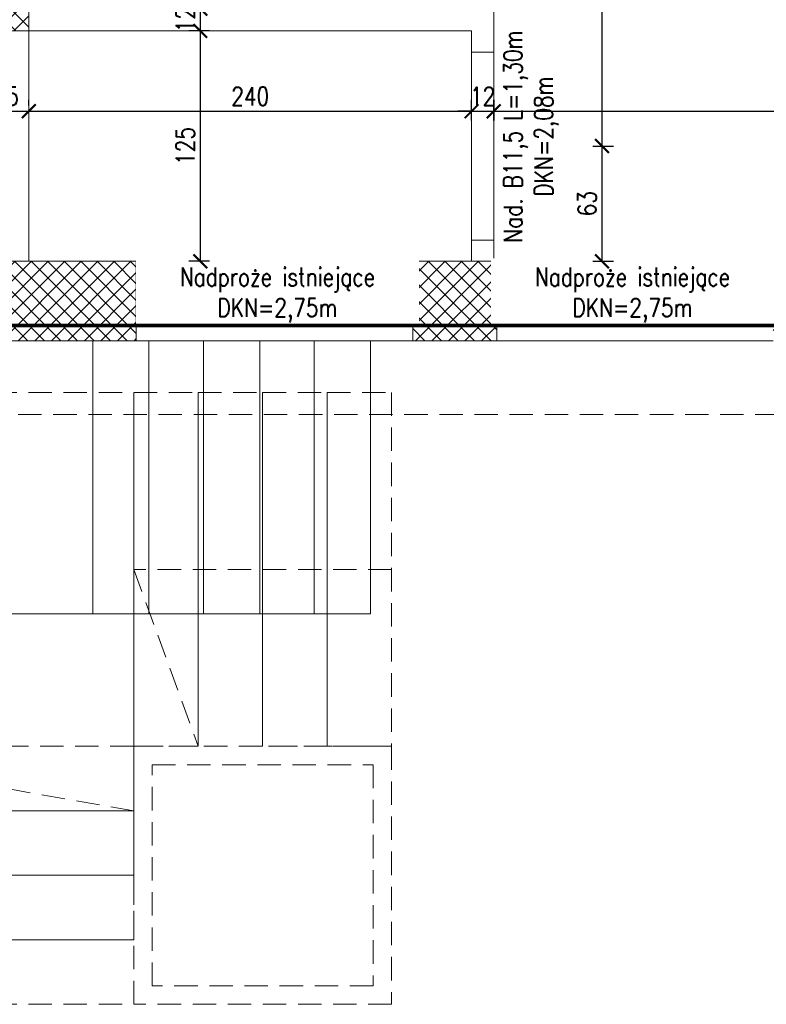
# Model space of a CAD drawing. Header units: millimetres. Extents: x 11984 to 50512, y -26688 to 13952.
# Tile 10 of 85: x 19248 to 19653, y 9380 to 9914. Entities that reach past the tile are written whole.
import ezdxf

# ---------------------------------------------------------------- set-up
doc = ezdxf.new("R2010")
doc.units = ezdxf.units.MM
doc.header["$MEASUREMENT"] = 0
doc.linetypes.add('HIDDEN', pattern=[9.525, 6.35, -3.175])
doc.layers.add('e-cad_opisy', color=7, linetype='Continuous')
for name, color, linetype, lineweight in [('e-cad_wymiary', 5, 'Continuous', 9), ('k-kreskowanie', 252, 'Continuous', 9), ('k-widok', 1, 'Continuous', 20), ('k-wyburzenia', 215, 'PNEUMATIC2', 9), ('k-ściany działowe', 2, 'Continuous', 20), ('k-ściany istniejące', 190, 'Continuous', 18)]:
    doc.layers.add(name, color=color, linetype=linetype, lineweight=lineweight)
doc.styles.add('e-cad_1', font='simplex.shx', dxfattribs={"width": 0.8})
doc.linetypes.add('PNEUMATIC2', pattern='A,0.5,-0.25,["//",Standard,S=0.2,R=0,X=-0.1,Y=-0.1],-0.25', length=1)
doc.dimstyles.new('e-cad_1_50_[cm]', dxfattribs={"dimscale": 5, "dimtxt": 2, "dimasz": 1.5, "dimexe": 1.25, "dimexo": 0.625, "dimtad": 1, "dimdec": 0, "dimrnd": 0.1, "dimdsep": 46, "dimtxsty": 'e-cad_1', "dimblk": 'ARCHTICK', "dimcen": 1.5, "dimclrd": 256, "dimclre": 256, "dimclrt": 7, "dimadec": 0, "dimazin": 0, "dimtfac": 1, "dimtdec": 0, "dimtix": 1, "dimtmove": 0, "dimatfit": 0, "dimfxl": 0, "dimarcsym": 0})

# ---------------------------------------------------------------- blocks, each defined once
blk = doc.blocks.new('_ArchTick')
at = {"color": 0, "linetype": 'ByBlock', "const_width": 0.15}
blk.add_lwpolyline([(-0.5, -0.5), (0.5, 0.5)], dxfattribs=at)
blk = doc.blocks.new('*D620')
at = {"layer": 'Defpoints', "color": 0, "ltscale": 2}
for p in [(19228.09, 9864.13), (19252.65, 9864.13), (19252.65, 9864.13)]:
    blk.add_point(p, dxfattribs=at)
at = {"layer": 'e-cad_wymiary', "lineweight": -2}
for p, q in [((19228.09, 9867.25), (19228.09, 9870.38)), ((19252.65, 9867.25), (19252.65, 9870.38)), ((19228.09, 9864.13), (19252.65, 9864.13))]:
    blk.add_line(p, q, dxfattribs=at)
at = {"layer": 'e-cad_wymiary', "lineweight": -2, "ltscale": 2, "xscale": 7.5, "yscale": 7.5, "zscale": 7.5, "rotation": 180}
blk.add_blockref('_ArchTick', (19228.09, 9864.13), dxfattribs=at)
at = {"layer": 'e-cad_wymiary', "lineweight": -2, "ltscale": 2, "xscale": 7.5, "yscale": 7.5, "zscale": 7.5}
blk.add_blockref('_ArchTick', (19252.65, 9864.13), dxfattribs=at)
at = {"layer": 'e-cad_wymiary', "color": 7, "ltscale": 2, "insert": (19240.37, 9872.25), "char_height": 10, "attachment_point": 5, "style": 'e-cad_1'}
blk.add_mtext('25', dxfattribs=at)
blk = doc.blocks.new('*D621')
at = {"layer": 'Defpoints', "color": 0, "ltscale": 2}
for p in [(19252.65, 9864.13), (19492.95, 9864.13), (19492.95, 9850.56)]:
    blk.add_point(p, dxfattribs=at)
at = {"layer": 'e-cad_wymiary', "lineweight": -2}
for p, q in [((19252.65, 9867.25), (19252.65, 9870.38)), ((19492.95, 9859.13), (19492.95, 9870.38)), ((19252.65, 9864.13), (19492.95, 9864.13))]:
    blk.add_line(p, q, dxfattribs=at)
at = {"layer": 'e-cad_wymiary', "lineweight": -2, "ltscale": 2, "xscale": 7.5, "yscale": 7.5, "zscale": 7.5, "rotation": 180}
blk.add_blockref('_ArchTick', (19252.65, 9864.13), dxfattribs=at)
at = {"layer": 'e-cad_wymiary', "lineweight": -2, "ltscale": 2, "xscale": 7.5, "yscale": 7.5, "zscale": 7.5}
blk.add_blockref('_ArchTick', (19492.95, 9864.13), dxfattribs=at)
at = {"layer": 'e-cad_wymiary', "color": 7, "ltscale": 2, "insert": (19372.8, 9872.25), "char_height": 10, "attachment_point": 5, "style": 'e-cad_1'}
blk.add_mtext('240', dxfattribs=at)
blk = doc.blocks.new('*D622')
at = {"layer": 'Defpoints', "color": 0, "ltscale": 2}
for p in [(19504.95, 9864.13), (19492.95, 9850.56), (19504.95, 9845.26)]:
    blk.add_point(p, dxfattribs=at)
at = {"layer": 'e-cad_wymiary', "lineweight": -2}
for p, q in [((19492.95, 9859.13), (19492.95, 9870.38)), ((19504.95, 9859.13), (19504.95, 9870.38)), ((19492.95, 9864.13), (19485.45, 9864.13)), ((19492.95, 9864.13), (19504.95, 9864.13)), ((19504.95, 9864.13), (19512.45, 9864.13))]:
    blk.add_line(p, q, dxfattribs=at)
at = {"layer": 'e-cad_wymiary', "lineweight": -2, "ltscale": 2, "xscale": 7.5, "yscale": 7.5, "zscale": 7.5}
blk.add_blockref('_ArchTick', (19492.95, 9864.13), dxfattribs=at)
at = {"layer": 'e-cad_wymiary', "lineweight": -2, "ltscale": 2, "xscale": 7.5, "yscale": 7.5, "zscale": 7.5, "rotation": 180}
blk.add_blockref('_ArchTick', (19504.95, 9864.13), dxfattribs=at)
at = {"layer": 'e-cad_wymiary', "color": 7, "ltscale": 2, "insert": (19498.95, 9872.25), "char_height": 10, "attachment_point": 5, "style": 'e-cad_1'}
blk.add_mtext('12', dxfattribs=at)
blk = doc.blocks.new('*D623')
at = {"layer": 'Defpoints', "color": 0, "ltscale": 2}
for p in [(19897.81, 9864.13), (19504.95, 9845.26), (19897.81, 9836.93)]:
    blk.add_point(p, dxfattribs=at)
at = {"layer": 'e-cad_wymiary', "lineweight": -2}
for p, q in [((19504.95, 9859.13), (19504.95, 9870.38)), ((19897.81, 9859.13), (19897.81, 9870.38)), ((19504.95, 9864.13), (19897.81, 9864.13))]:
    blk.add_line(p, q, dxfattribs=at)
at = {"layer": 'e-cad_wymiary', "lineweight": -2, "ltscale": 2, "xscale": 7.5, "yscale": 7.5, "zscale": 7.5, "rotation": 180}
blk.add_blockref('_ArchTick', (19504.95, 9864.13), dxfattribs=at)
at = {"layer": 'e-cad_wymiary', "lineweight": -2, "ltscale": 2, "xscale": 7.5, "yscale": 7.5, "zscale": 7.5}
blk.add_blockref('_ArchTick', (19897.81, 9864.13), dxfattribs=at)
at = {"layer": 'e-cad_wymiary', "color": 7, "ltscale": 2, "insert": (19701.38, 9872.25), "char_height": 10, "attachment_point": 5, "style": 'e-cad_1'}
blk.add_mtext('393', dxfattribs=at)
blk = doc.blocks.new('*D863')
at = {"layer": 'Defpoints', "color": 0, "ltscale": 2}
for p in [(19372.8, 9919.76), (19345.72, 9907.76), (19372.8, 9907.76)]:
    blk.add_point(p, dxfattribs=at)
at = {"layer": 'e-cad_wymiary', "lineweight": -2}
for p, q in [((19345.72, 9919.76), (19345.72, 9927.26)), ((19350.72, 9919.76), (19339.47, 9919.76)), ((19345.72, 9919.76), (19345.72, 9907.76)), ((19350.72, 9907.76), (19339.47, 9907.76)), ((19345.72, 9907.76), (19345.72, 9900.26))]:
    blk.add_line(p, q, dxfattribs=at)
at = {"layer": 'e-cad_wymiary', "lineweight": -2, "ltscale": 2, "xscale": 7.5, "yscale": 7.5, "zscale": 7.5}
for p, rotation in [((19345.72, 9919.76), 270), ((19345.72, 9907.76), 90)]:
    blk.add_blockref('_ArchTick', p, dxfattribs=dict(at, rotation=rotation))
at = {"layer": 'e-cad_wymiary', "color": 7, "ltscale": 2, "insert": (19337.59, 9913.76), "char_height": 10, "attachment_point": 5, "rotation": 90, "style": 'e-cad_1'}
blk.add_mtext('12', dxfattribs=at)
blk = doc.blocks.new('*D864')
at = {"layer": 'Defpoints', "color": 0, "ltscale": 2}
for p in [(19372.8, 9907.76), (19345.72, 9782.76), (19372.8, 9782.76)]:
    blk.add_point(p, dxfattribs=at)
at = {"layer": 'e-cad_wymiary', "lineweight": -2}
for p, q in [((19350.72, 9907.76), (19339.47, 9907.76)), ((19345.72, 9907.76), (19345.72, 9782.76)), ((19350.72, 9782.76), (19339.47, 9782.76))]:
    blk.add_line(p, q, dxfattribs=at)
at = {"layer": 'e-cad_wymiary', "lineweight": -2, "ltscale": 2, "xscale": 7.5, "yscale": 7.5, "zscale": 7.5}
for p, rotation in [((19345.72, 9907.76), 90), ((19345.72, 9782.76), 270)]:
    blk.add_blockref('_ArchTick', p, dxfattribs=dict(at, rotation=rotation))
at = {"layer": 'e-cad_wymiary', "color": 7, "ltscale": 2, "insert": (19337.59, 9845.26), "char_height": 10, "attachment_point": 5, "rotation": 90, "style": 'e-cad_1'}
blk.add_mtext('125', dxfattribs=at)
blk = doc.blocks.new('*D865')
at = {"layer": 'Defpoints', "color": 0, "ltscale": 2}
for p in [(19504.95, 9845.26), (19563.74, 9845.26), (19540.43, 9782.76)]:
    blk.add_point(p, dxfattribs=at)
at = {"layer": 'e-cad_wymiary', "lineweight": -2}
for p, q in [((19558.74, 9845.26), (19569.99, 9845.26)), ((19563.74, 9782.76), (19563.74, 9845.26)), ((19558.74, 9782.76), (19569.99, 9782.76))]:
    blk.add_line(p, q, dxfattribs=at)
at = {"layer": 'e-cad_wymiary', "lineweight": -2, "ltscale": 2, "xscale": 7.5, "yscale": 7.5, "zscale": 7.5}
for p, rotation in [((19563.74, 9845.26), 90), ((19563.74, 9782.76), 270)]:
    blk.add_blockref('_ArchTick', p, dxfattribs=dict(at, rotation=rotation))
at = {"layer": 'e-cad_wymiary', "color": 7, "ltscale": 2, "insert": (19555.61, 9814.01), "char_height": 10, "attachment_point": 5, "rotation": 90, "style": 'e-cad_1'}
blk.add_mtext('63', dxfattribs=at)
blk = doc.blocks.new('*D866')
at = {"layer": 'Defpoints', "color": 0, "ltscale": 2}
for p in [(19504.95, 10191.34), (19563.74, 10191.34), (19504.95, 9845.26)]:
    blk.add_point(p, dxfattribs=at)
at = {"layer": 'e-cad_wymiary', "lineweight": -2}
for p, q in [((19558.74, 10191.34), (19569.99, 10191.34)), ((19563.74, 9845.26), (19563.74, 10191.34)), ((19558.74, 9845.26), (19569.99, 9845.26))]:
    blk.add_line(p, q, dxfattribs=at)
at = {"layer": 'e-cad_wymiary', "lineweight": -2, "ltscale": 2, "xscale": 7.5, "yscale": 7.5, "zscale": 7.5}
for p, rotation in [((19563.74, 10191.34), 90), ((19563.74, 9845.26), 270)]:
    blk.add_blockref('_ArchTick', p, dxfattribs=dict(at, rotation=rotation))
at = {"layer": 'e-cad_wymiary', "color": 7, "ltscale": 2, "insert": (19555.61, 10018.3), "char_height": 10, "attachment_point": 5, "rotation": 90, "style": 'e-cad_1'}
blk.add_mtext('346', dxfattribs=at)

msp = doc.modelspace()

# ---------------------------------------------------------------- hatches: boundary and pattern name
at = {"layer": 'k-kreskowanie'}
h = msp.add_hatch(dxfattribs=at)
h.set_pattern_fill('ANSI37', color=256, scale=2, style=0)
h.set_pattern_definition([(45, (20560.6375, -11648.78), (-4.490128, 4.490128), []), (135, (20560.6375, -11648.78), (-4.490128, -4.490128), [])])
h.paths.add_polyline_path([(20114.55, 10359.34), (20114.55, 10402.52), (20124.71, 10402.52), (20124.71, 10552.38), (20150.11, 10552.38), (20150.11, 10402.52), (20562.44, 10402.52), (20562.44, 10522.75), (20605.62, 10522.75), (20605.62, 9739.58), (20562.44, 9739.58), (20497.32, 9739.58), (20497.32, 9782.76), (20562.44, 9782.76), (20562.44, 10359.34)])
h.paths.add_polyline_path([(20114.55, 10791.99), (20114.55, 10834.32), (20124.71, 10834.32), (20562.44, 10834.32), (20562.44, 11331.32), (20481.16, 11331.32), (20481.16, 11374.5), (20605.62, 11374.5), (20605.62, 10677.69), (20562.44, 10677.69), (20562.44, 10791.99), (20150.11, 10791.99), (20150.11, 10654.38), (20124.71, 10654.38), (20124.71, 10791.99)])
h.paths.add_polyline_path([(20200.91, 10806.38), (20221.23, 10806.38), (20221.23, 10819.93), (20200.91, 10819.93)], flags=16)
h.paths.add_polyline_path([(20161.97, 10806.38), (20180.59, 10806.38), (20180.59, 10819.93), (20161.97, 10819.93)], flags=16)
h.paths.add_polyline_path([(17610.48, 10686.04), (17610.48, 11090.05), (17655.48, 11090.05), (17655.48, 10833.52), (17958.48, 10833.52), (17958.48, 10927.02), (17982.48, 10927.02), (17982.48, 10833.52), (17989.48, 10833.52), (17989.48, 10794.52), (17655.48, 10794.52), (17655.48, 10686.04)])
h.paths.add_polyline_path([(19732.71, 10791.99), (19732.71, 10834.32), (19849.55, 10834.32), (19849.55, 11374.5), (19973.16, 11374.5), (19973.16, 11331.32), (19892.73, 11331.32), (19892.73, 10834.32), (19914.74, 10834.32), (19914.74, 10791.99), (19901.86, 10791.99), (19901.86, 10816.54), (19826.86, 10816.54), (19826.86, 10791.99)])
h.paths.add_polyline_path([(17610.48, 10284.84), (17610.48, 10539.8), (17655.48, 10539.8), (17655.48, 10402.52), (17782.87, 10402.52), (18091.48, 10402.52), (18091.48, 10422.52), (18117.52, 10422.52), (18117.52, 10402.52), (18140.01, 10402.52), (18140.01, 10359.34), (17655.48, 10359.34), (17655.48, 10284.84)])
h.paths.add_polyline_path([(18902.97, 10359.34), (18902.97, 10402.52), (19002.88, 10402.52), (19002.88, 10017.29), (19096.01, 10017.29), (19096.01, 9992.74), (19002.88, 9992.74), (19002.88, 9907.76), (18977.48, 9907.76), (18977.48, 10359.34)])
h.paths.add_polyline_path([(18594.48, 10791.99), (18594.48, 10834.32), (18602.48, 10834.32), (18602.48, 10862.32), (18647.48, 10862.32), (18647.48, 10834.32), (18848.79, 10834.32), (18848.79, 10791.99), (18789.52, 10791.99), (18789.52, 10566.78), (18775.52, 10566.78), (18775.52, 10791.99)])
h.paths.add_polyline_path([(19218.09, 9992.74), (19218.09, 10017.29), (19228.09, 10017.29), (19228.09, 10402.52), (19359.65, 10402.52), (19359.65, 10359.34), (19265.65, 10359.34), (19265.65, 10281.34), (19252.65, 10281.34), (19252.65, 9907.76), (19228.09, 9907.76), (19228.09, 9992.74)])
h.paths.add_polyline_path([(19616.95, 10359.34), (19616.95, 10402.52), (20014.65, 10402.52), (20014.65, 10359.34), (19936.21, 10359.34), (19936.21, 10281.34), (19897.81, 10281.34), (19897.81, 10359.34)])
h.paths.add_polyline_path([(19909.81, 10293.34), (19924.21, 10293.34), (19924.21, 10314.34), (19909.81, 10314.34)], flags=16)
h.paths.add_polyline_path([(19909.81, 10326.34), (19924.21, 10326.34), (19924.21, 10347.34), (19909.81, 10347.34)], flags=16)
h.paths.add_polyline_path([(17610.48, 9739.58), (17610.48, 10131.59), (17655.48, 10131.59), (17655.48, 9782.76), (17712.07, 9782.76), (17712.07, 9739.58)])
h.paths.add_polyline_path([(18273.77, 10794.52), (18273.77, 10833.52), (18327.48, 10833.52), (18327.48, 10849.32), (18368.48, 10849.32), (18368.48, 10834.32), (18504.48, 10834.32), (18504.48, 10801.99), (18491.48, 10801.99), (18491.48, 10793.99), (18471.52, 10793.99), (18471.52, 10731.52), (18454.52, 10731.52), (18454.52, 10794.52)])
h.paths.add_polyline_path([(18230.01, 10359.34), (18230.01, 10402.52), (18601.48, 10402.52), (18601.48, 10359.34)])
h.paths.add_polyline_path([(19366.95, 10791.99), (19366.95, 10834.32), (19577.77, 10834.32), (19577.77, 10791.99)])
h.paths.add_polyline_path([(19003.73, 10791.99), (19003.73, 10834.32), (19212.01, 10834.32), (19212.01, 10791.99)])
h.paths.add_polyline_path([(20128.1, 11331.32), (20128.1, 11374.5), (20326.22, 11374.5), (20326.22, 11331.32)])
h.paths.add_polyline_path([(19851.31, 9739.58), (19851.31, 9782.76), (19897.81, 9782.76), (19897.81, 9812.76), (19923.21, 9812.76), (19923.21, 9782.76), (19957.43, 9782.76), (19957.43, 9739.58)])
h.paths.add_polyline_path([(18908.12, 9739.58), (18908.12, 9782.76), (19038.06, 9782.76), (19038.06, 9739.58)])
h.paths.add_polyline_path([(19181.06, 9739.58), (19181.06, 9782.76), (19311, 9782.76), (19311, 9739.58), (19194.23, 9739.58)])
h.paths.add_polyline_path([(18703.48, 10359.34), (18703.48, 10402.52), (18812.38, 10402.52), (18812.38, 10359.34)])
h.paths.add_polyline_path([(18091.48, 10774.52), (18091.48, 10833.52), (18167.48, 10833.52), (18167.48, 10794.52), (18117.52, 10794.52), (18117.52, 10774.52)])
h.paths.add_polyline_path([(18262.12, 9739.58), (18262.12, 9782.76), (18358.5, 9782.76), (18358.5, 9739.58)])
h.paths.add_polyline_path([(19459.55, 10359.34), (19459.55, 10402.52), (19514.95, 10402.52), (19514.95, 10359.34)])
h.paths.add_polyline_path([(17862.07, 9739.58), (17862.07, 9782.76), (17912.3, 9782.76), (17912.3, 9739.58)])
h.paths.add_polyline_path([(18454.52, 10604.52), (18454.52, 10731.52), (18471.52, 10731.52), (18471.52, 10604.52)])
h.paths.add_polyline_path([(18708.31, 9739.58), (18708.31, 9782.76), (18758.12, 9782.76), (18758.12, 9739.58)])
h.paths.add_polyline_path([(18508.5, 9739.58), (18508.5, 9782.76), (18558.31, 9782.76), (18558.31, 9739.58)])
h.paths.add_polyline_path([(18062.3, 9739.58), (18062.3, 9782.76), (18112.12, 9782.76), (18112.12, 9739.58)])
h.paths.add_polyline_path([(19461, 9739.58), (19461, 9782.76), (19506.58, 9782.76), (19506.58, 9739.58)])
h.paths.add_polyline_path([(20107.43, 9739.58), (20107.43, 9782.76), (20152.58, 9782.76), (20152.58, 9739.58)])
h.paths.add_polyline_path([(19656.58, 9739.58), (19656.58, 9782.76), (19701.31, 9782.76), (19701.31, 9739.58)])
h.paths.add_polyline_path([(20302.58, 9739.58), (20302.58, 9782.76), (20347.32, 9782.76), (20347.32, 9739.58)])
h.paths.add_polyline_path([(17958.48, 11029.02), (17958.48, 11072.32), (17982.48, 11072.32), (17982.48, 11051.92), (17982.48, 11029.02)])
h.paths.add_polyline_path([(20146.39, 10448.92), (20128.44, 10448.92), (20128.44, 10463.92), (20146.39, 10463.92)], flags=24)
h.paths.add_polyline_path([(20177.06, 10389.91), (20177.06, 10371.96), (20162.06, 10371.96), (20162.06, 10389.91)], flags=24)
h.paths.add_polyline_path([(20515.52, 10389.91), (20515.52, 10371.96), (20500.52, 10371.96), (20500.52, 10389.91)], flags=24)
h.paths.add_polyline_path([(20177.06, 10822.13), (20177.06, 10804.18), (20162.06, 10804.18), (20162.06, 10822.13)], flags=24)
h.paths.add_polyline_path([(20515.52, 10822.13), (20515.52, 10804.18), (20500.52, 10804.18), (20500.52, 10822.13)], flags=24)
h.paths.add_polyline_path([(17979.65, 10866.66), (17961.31, 10866.66), (17961.31, 10881.66), (17979.65, 10881.66)], flags=24)
h.paths.add_polyline_path([(17873.53, 10822.81), (17873.53, 10805.24), (17858.53, 10805.24), (17858.53, 10822.81)], flags=24)
h.paths.add_polyline_path([(18999.16, 10109.31), (18981.2, 10109.31), (18981.2, 10124.31), (18999.16, 10124.31)], flags=24)
h.paths.add_polyline_path([(18999.16, 10283.57), (18981.2, 10283.57), (18981.2, 10298.57), (18999.16, 10298.57)], flags=24)
h.paths.add_polyline_path([(18933.97, 10389.91), (18933.97, 10371.96), (18918.97, 10371.96), (18918.97, 10389.91)], flags=24)
h.paths.add_polyline_path([(19060.03, 10013.99), (19060.03, 9996.04), (19045.03, 9996.04), (19045.03, 10013.99)], flags=24)
h.paths.add_polyline_path([(18999.16, 10304.98), (18981.2, 10304.98), (18981.2, 10319.98), (18999.16, 10319.98)], flags=24)
h.paths.add_polyline_path([(19345.09, 10389.91), (19345.09, 10371.96), (19330.09, 10371.96), (19330.09, 10389.91)], flags=24)
h.paths.add_polyline_path([(19249.35, 10109.31), (19231.39, 10109.31), (19231.39, 10124.31), (19249.35, 10124.31)], flags=24)
h.paths.add_polyline_path([(19255.85, 10283.57), (19237.89, 10283.57), (19237.89, 10298.57), (19255.85, 10298.57)], flags=24)
h.paths.add_polyline_path([(19255.85, 10304.98), (19237.89, 10304.98), (19237.89, 10319.98), (19255.85, 10319.98)], flags=24)
h.paths.add_polyline_path([(19772.76, 10389.91), (19772.76, 10371.96), (19757.76, 10371.96), (19757.76, 10389.91)], flags=24)
h.paths.add_polyline_path([(19957.55, 10389.91), (19957.55, 10371.96), (19942.55, 10371.96), (19942.55, 10389.91)], flags=24)
h.paths.add_polyline_path([(19925.98, 10304.98), (19908.03, 10304.98), (19908.03, 10319.98), (19925.98, 10319.98)], flags=24)
h.paths.add_polyline_path([(18297.75, 10822.81), (18297.75, 10805.24), (18282.75, 10805.24), (18282.75, 10822.81)], flags=24)
h.paths.add_polyline_path([(18554.65, 10389.91), (18554.65, 10371.96), (18539.65, 10371.96), (18539.65, 10389.91)], flags=24)
h.paths.add_polyline_path([(18471.23, 10652.29), (18454.81, 10652.29), (18454.81, 10667.29), (18471.23, 10667.29)], flags=24)
h.paths.add_polyline_path([(19898.77, 10243.02), (19664.82, 10243.02), (19664.82, 10296.6), (19898.77, 10296.6)], flags=9)
h.paths.add_polyline_path([(20146.39, 10652.29), (20128.44, 10652.29), (20128.44, 10667.29), (20146.39, 10667.29)], flags=9)
h.paths.add_polyline_path([(17873.53, 10412.6), (17873.53, 10395.03), (17858.53, 10395.03), (17858.53, 10412.6)], flags=9)
h.paths.add_polyline_path([(20127.85, 10730.09), (20111.42, 10730.09), (20111.42, 10745.09), (20127.85, 10745.09)], flags=9)
h.paths.add_polyline_path([(18790.93, 10652.29), (18774.12, 10652.29), (18774.12, 10667.29), (18790.93, 10667.29)], flags=9)
h.paths.add_polyline_path([(17991.15, 10866.66), (17980.81, 10866.66), (17980.81, 10881.66), (17991.15, 10881.66)], flags=9)

# ---------------------------------------------------------------- linework, layer by layer
at = {"layer": 'k-widok'}
for p, q in [((19492.95, 9794.26), (19492.95, 9896.26)), ((19504.95, 9794.26), (19504.95, 9896.26)), ((19311, 9782.76), (19461, 9782.76)), ((19506.58, 9782.76), (19656.58, 9782.76)), ((19311, 9739.58), (19461, 9739.58)), ((19506.58, 9739.58), (19656.58, 9739.58))]:
    msp.add_line(p, q, dxfattribs=at)
at = {"layer": 'k-widok', "linetype": 'HIDDEN', "ltscale": 2}
for p, q in [((19449.56, 9615.58), (19309.56, 9615.58)), ((19309.56, 9615.58), (19344.56, 9519.58)), ((19109.56, 9519.58), (19309.56, 9484.58))]:
    msp.add_line(p, q, dxfattribs=at)
for points in [[(18909.56, 9711.58), (19309.56, 9711.58), (19309.56, 9519.58), (18909.56, 9519.58)], [(19344.56, 9519.58), (19309.56, 9519.58), (19309.56, 9711.58), (19344.56, 9711.58)], [(19379.56, 9519.58), (19344.56, 9519.58), (19344.56, 9711.58), (19379.56, 9711.58)], [(19414.56, 9519.58), (19379.56, 9519.58), (19379.56, 9711.58), (19414.56, 9711.58)], [(19449.56, 9519.58), (19414.56, 9519.58), (19414.56, 9711.58), (19449.56, 9711.58)], [(18909.56, 9484.58), (19309.56, 9484.58), (19309.56, 9519.58), (18909.56, 9519.58)], [(19309.56, 9519.58), (19449.56, 9519.58), (19449.56, 9379.58), (19309.56, 9379.58)], [(19319.56, 9509.58), (19439.56, 9509.58), (19439.56, 9389.58), (19319.56, 9389.58)], [(18909.56, 9449.58), (19309.56, 9449.58), (19309.56, 9484.58), (18909.56, 9484.58)], [(18909.56, 9414.58), (19309.56, 9414.58), (19309.56, 9449.58), (18909.56, 9449.58)], [(18909.56, 9379.58), (19309.56, 9379.58), (19309.56, 9414.58), (18909.56, 9414.58)]]:
    msp.add_lwpolyline(points, close=True, dxfattribs=at)
at = {"layer": 'k-wyburzenia', "ltscale": 25}
for points in [[(19252.65, 9782.76), (19252.65, 9907.76)], [(19287.36, 9591.42), (19287.36, 9739.58)], [(19317.84, 9591.42), (19317.84, 9739.58)], [(19347.47, 9591.42), (19347.47, 9739.58)], [(19377.95, 9591.42), (19377.95, 9739.58)], [(19407.59, 9591.42), (19407.59, 9739.58)], [(19438.07, 9591.42), (19438.07, 9739.58)], [(19347.47, 9596.5), (19347.47, 9620.2)], [(19377.95, 9596.5), (19377.95, 9620.2)], [(19407.59, 9591.42), (19407.59, 9617.66)], [(19438.07, 9591.42), (19438.07, 9617.66)], [(18832.7, 9591.42), (19438.07, 9591.42)], [(19438.07, 9591.42), (19407.59, 9591.42)]]:
    msp.add_lwpolyline(points, dxfattribs=at)
at = {"layer": 'k-ściany działowe'}
msp.add_lwpolyline([(19252.65, 9919.76), (19492.95, 9919.76), (19492.95, 10140.34), (19504.95, 10140.34), (19504.95, 9896.26), (19492.95, 9896.26), (19492.95, 9907.76), (19252.65, 9907.76), (19252.65, 9919.76)], dxfattribs=at)
msp.add_lwpolyline([(19492.95, 9782.76), (19504.95, 9782.76), (19504.95, 9794.26), (19492.95, 9794.26)], close=True, dxfattribs=at)
at = {"layer": 'k-ściany istniejące'}
msp.add_line((19506.58, 9754.82), (19506.58, 9739.58), dxfattribs=at)
for points in [[(19252.65, 9907.76), (19252.65, 10281.34)], [(19228.09, 9907.76), (19252.65, 9907.76)], [(19311, 9782.76), (19181.06, 9782.76)], [(19311, 9739.58), (19311, 9782.76)], [(19506.58, 9782.76), (19461, 9782.76)], [(19461, 9782.76), (19461, 9739.58)], [(19506.58, 9739.58), (19506.58, 9782.76)], [(19194.23, 9739.58), (19311, 9739.58)], [(19461, 9739.58), (19506.58, 9739.58)]]:
    msp.add_lwpolyline(points, dxfattribs=at)

# ---------------------------------------------------------------- dimensions: what is measured, and where the dimension line sits
at = {"layer": 'e-cad_wymiary'}
dim = msp.add_linear_dim(base=(19345.72, 9907.76), p1=(19372.8, 9919.76), p2=(19372.8, 9907.76), angle=90, dimstyle='e-cad_1_50_[cm]', override={"dimtmove": 1}, dxfattribs=at)
dim.commit()
dim.dimension.update_dxf_attribs({"geometry": '*D863', "text_midpoint": (19337.59, 9913.76)})
for base, p1, p2, picture, middle in [((19252.65, 9864.13), (19228.09, 9864.13), (19252.65, 9864.13), '*D620', (19240.37, 9872.25)), ((19492.95, 9864.13), (19252.65, 9864.13), (19492.95, 9850.56), '*D621', (19372.8, 9872.25))]:
    dim = msp.add_linear_dim(base=base, p1=p1, p2=p2, dimstyle='e-cad_1_50_[cm]', override={"dimtmove": 1}, dxfattribs=at)
    dim.commit()
    dim.dimension.update_dxf_attribs({"geometry": picture, "text_midpoint": middle})

# ---------------------------------------------------------------- next in the draw order: texts
at = {"layer": 'e-cad_opisy', "linetype": 'Continuous', "insert": (19510.38, 9850.45), "char_height": 10, "width": 143.6031, "attachment_point": 2, "rotation": 90, "style": 'e-cad_1', "bg_fill": 2}
msp.add_mtext('Nad. B11,5 L=1,30m\\PDKN=2,08m', dxfattribs=at)
at = {"layer": 'e-cad_opisy', "linetype": 'Continuous', "char_height": 10, "width": 143.6031, "attachment_point": 2, "style": 'e-cad_1', "bg_fill": 2}
for insert in [(19387.59, 9779.28), (19580.28, 9779.28)]:
    msp.add_mtext('Nadproże istniejące\\PDKN=2,75m', dxfattribs=dict(at, insert=insert))

# ---------------------------------------------------------------- next in the draw order: linework, layer by layer
at = {"layer": 'e-cad_wymiary', "linetype": 'HIDDEN', "ltscale": 2, "const_width": 2}
msp.add_lwpolyline([(17598.1, 9747.98), (20621.3, 9747.98)], dxfattribs=at)
at = {"layer": 'k-widok', "color": 4, "linetype": 'HIDDEN', "ltscale": 2}
msp.add_lwpolyline([(17570.48, 11408.7), (17570.48, 9699.58), (20645.62, 9699.58), (20645.62, 11414.5), (19809.55, 11414.5), (19809.55, 10874.32), (18406.55, 10874.32), (18406.55, 11408.7), (17570.48, 11408.7)], dxfattribs=at)

# ---------------------------------------------------------------- next in the draw order: dimensions: what is measured, and where the dimension line sits
at = {"layer": 'e-cad_wymiary'}
for base, p1, p2, picture, middle in [((19563.74, 10191.34), (19504.95, 9845.26), (19504.95, 10191.34), '*D866', (19555.61, 10018.3)), ((19345.72, 9782.76), (19372.8, 9907.76), (19372.8, 9782.76), '*D864', (19337.59, 9845.26))]:
    dim = msp.add_linear_dim(base=base, p1=p1, p2=p2, angle=90, dimstyle='e-cad_1_50_[cm]', override={"dimtmove": 1}, dxfattribs=at)
    dim.commit()
    dim.dimension.update_dxf_attribs({"geometry": picture, "text_midpoint": middle})
for base, p1, p2, picture, middle in [((19504.95, 9864.13), (19492.95, 9850.56), (19504.95, 9845.26), '*D622', (19498.95, 9872.25)), ((19897.81, 9864.13), (19504.95, 9845.26), (19897.81, 9836.93), '*D623', (19701.38, 9872.25))]:
    dim = msp.add_linear_dim(base=base, p1=p1, p2=p2, dimstyle='e-cad_1_50_[cm]', override={"dimtmove": 1}, dxfattribs=at)
    dim.commit()
    dim.dimension.update_dxf_attribs({"geometry": picture, "text_midpoint": middle})
dim = msp.add_linear_dim(base=(19563.7356435, 9845.26289632), p1=(19540.43475458, 9782.76289632), p2=(19504.95375061, 9845.26289632), angle=90, dimstyle='e-cad_1_50_[cm]', dxfattribs=at)
dim.commit()
dim.dimension.update_dxf_attribs({"geometry": '*D865', "text_midpoint": (19555.6106435, 9814.01289632)})

doc.saveas('drawing.dxf')
